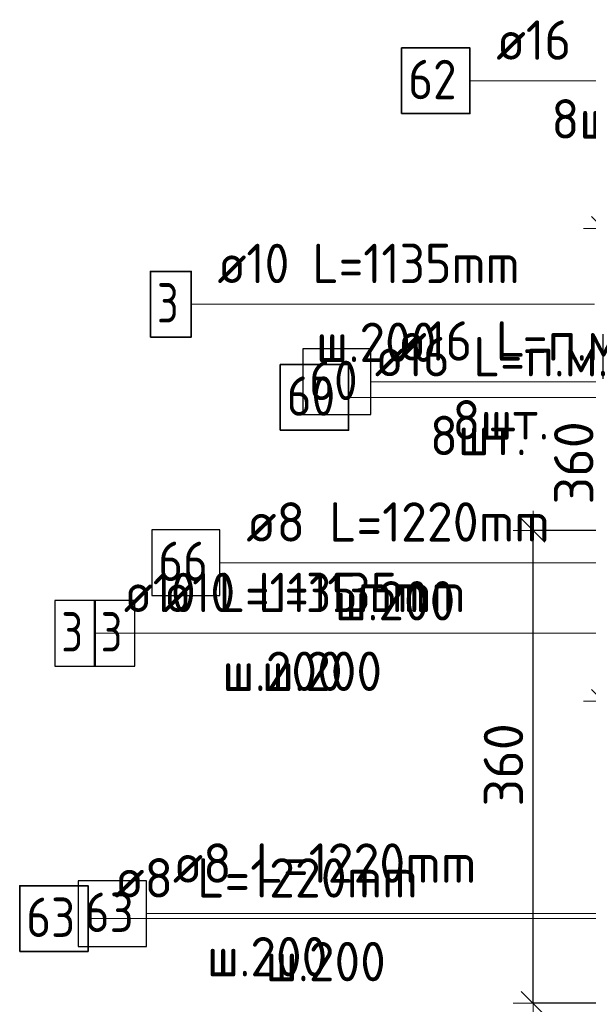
# Model space of a CAD drawing. Header units: metres. Extents: x -38 to 114, y -15 to 21.
# Tile 93 of 244: x 71.593 to 72.026, y 1.953 to 2.703. Entities that reach past the tile are written whole.
import ezdxf

# ---------------------------------------------------------------- set-up
doc = ezdxf.new("R2010")
doc.units = ezdxf.units.M
doc.header["$PDMODE"] = 65
for name, color, linetype, lineweight in [('XR$3$Арм.стержн. Арматура края', 96, 'Continuous', 35), ('XR$3$Арм.стержн. Хомут', 240, 'Continuous', 35), ('XR$3$Арм.стержн.горизонт. 1', 180, 'Continuous', 35), ('XR$3$Размерная линия (1)', 7, 'Continuous', 13), ('XR$4$Арм.стержн. Арматура края', 96, 'Continuous', 35), ('XR$4$Арм.стержн. Хомут', 240, 'Continuous', 35), ('XR$4$Арм.стержн.горизонт. 1', 180, 'Continuous', 35), ('XR$4$Размерная линия (1)', 7, 'Continuous', 13), ('XR$6$Арм.стержн. Арматура края', 96, 'Continuous', 35), ('XR$6$Арм.стержн. Хомут', 240, 'Continuous', 35), ('XR$6$Арм.стержн.горизонт. 1', 180, 'Continuous', 35), ('XR$6$Размерная линия (1)', 7, 'Continuous', 13)]:
    doc.layers.add(name, color=color, linetype=linetype, lineweight=lineweight)
doc.styles.add('ISOCPEUR', font='txt')
doc.dimstyles.new('DIMSTYLE_24', dxfattribs={"dimtxt": 0.03, "dimasz": 0.03, "dimexe": 0, "dimexo": 0, "dimgap": 0.015, "dimtad": 2, "dimdec": 0, "dimlfac": 1000, "dimrnd": 5, "dimzin": 12, "dimdsep": 46, "dimtxsty": 'ISOCPEUR', "dimblk1": 'ALL_ML_STRICH', "dimblk2": 'ALL_ML_STRICH', "dimsah": 1, "dimcen": 0, "dimclrd": 7, "dimclre": 256, "dimclrt": 7, "dimadec": 0, "dimazin": 0, "dimtfac": 1, "dimtdec": 0, "dimtix": 1, "dimtmove": 2, "dimatfit": 3, "dimfxl": 0, "dimtzin": 0, "dimlwd": 0, "dimlwe": -3, "dimarcsym": 0})

# ---------------------------------------------------------------- blocks, each defined once
blk = doc.blocks.new('ALL_ML_STRICH')
at = {"color": 0, "linetype": 'ByBlock', "lineweight": -2}
for p, q in [((0, -0.5), (0, 0.5)), ((-0.3, -0.3), (0.3, 0.3)), ((-1, 0), (0.5, 0))]:
    blk.add_line(p, q, dxfattribs=at)
blk = doc.blocks.new('*D247')
at = {"layer": 'DEFPOINTS', "color": 7, "linetype": 'Continuous', "lineweight": 13, "transparency": 33554687}
for p in [(72.17211, 2.54403), (72.03736, 2.18403), (72.17211, 2.18403)]:
    blk.add_point(p, dxfattribs=at)
at = {"layer": 'XR$3$Размерная линия (1)', "color": 9, "linetype": 'Continuous', "lineweight": -2, "true_color": 0xc7c7c7, "transparency": 33554687}
for p, q in [((72.15211, 2.54403), (72.03736, 2.54403)), ((72.15211, 2.18403), (72.03736, 2.18403))]:
    blk.add_line(p, q, dxfattribs=at)
at = {"layer": 'XR$3$Размерная линия (1)', "color": 7, "linetype": 'Continuous', "lineweight": -2, "transparency": 33554687}
blk.add_line((72.03736, 2.18403), (72.03736, 2.54403), dxfattribs=at)
at = {"layer": 'XR$3$Размерная линия (1)', "color": 7, "linetype": 'Continuous', "lineweight": 13, "transparency": 33554687, "xscale": 0.03, "yscale": 0.03, "zscale": 0.03}
for p, rotation in [((72.03736, 2.54403), 90), ((72.03736, 2.18403), 270)]:
    blk.add_blockref('ALL_ML_STRICH', p, dxfattribs=dict(at, rotation=rotation))
at = {"layer": 'XR$3$Размерная линия (1)', "color": 7, "linetype": 'Continuous', "lineweight": 13, "transparency": 33554687, "insert": (72.01486, 2.36553), "char_height": 0.03, "width": 0.09, "attachment_point": 5, "rotation": 90, "style": 'ISOCPEUR'}
blk.add_mtext('\\A1;{360}', dxfattribs=at)
blk = doc.blocks.new('*D553')
at = {"layer": 'DEFPOINTS', "color": 7, "linetype": 'Continuous', "lineweight": 13, "transparency": 33554687}
for p in [(72.11861, 2.31411), (71.98386, 1.95411), (72.11861, 1.95411)]:
    blk.add_point(p, dxfattribs=at)
at = {"layer": 'XR$4$Размерная линия (1)', "color": 9, "linetype": 'Continuous', "lineweight": -2, "true_color": 0xc7c7c7, "transparency": 33554687}
for p, q in [((72.09861, 2.31411), (71.98386, 2.31411)), ((72.09861, 1.95411), (71.98386, 1.95411))]:
    blk.add_line(p, q, dxfattribs=at)
at = {"layer": 'XR$4$Размерная линия (1)', "color": 7, "linetype": 'Continuous', "lineweight": -2, "transparency": 33554687}
blk.add_line((71.98386, 1.95411), (71.98386, 2.31411), dxfattribs=at)
at = {"layer": 'XR$4$Размерная линия (1)', "color": 7, "linetype": 'Continuous', "lineweight": 13, "transparency": 33554687, "xscale": 0.03, "yscale": 0.03, "zscale": 0.03}
for p, rotation in [((71.98386, 2.31411), 90), ((71.98386, 1.95411), 270)]:
    blk.add_blockref('ALL_ML_STRICH', p, dxfattribs=dict(at, rotation=rotation))
at = {"layer": 'XR$4$Размерная линия (1)', "color": 7, "linetype": 'Continuous', "lineweight": 13, "transparency": 33554687, "insert": (71.96136, 2.13561), "char_height": 0.03, "width": 0.09, "attachment_point": 5, "rotation": 90, "style": 'ISOCPEUR'}
blk.add_mtext('\\A1;{360}', dxfattribs=at)
blk = doc.blocks.new('*D859')
at = {"layer": 'DEFPOINTS', "color": 7, "linetype": 'Continuous', "lineweight": 13, "transparency": 33554687}
for p in [(72.11861, 2.31411), (71.98386, 1.95411), (72.11861, 1.95411)]:
    blk.add_point(p, dxfattribs=at)
at = {"layer": 'XR$6$Размерная линия (1)', "color": 9, "linetype": 'Continuous', "lineweight": -2, "true_color": 0xc7c7c7, "transparency": 33554687}
for p, q in [((72.09861, 2.31411), (71.98386, 2.31411)), ((72.09861, 1.95411), (71.98386, 1.95411))]:
    blk.add_line(p, q, dxfattribs=at)
at = {"layer": 'XR$6$Размерная линия (1)', "color": 7, "linetype": 'Continuous', "lineweight": -2, "transparency": 33554687}
blk.add_line((71.98386, 1.95411), (71.98386, 2.31411), dxfattribs=at)
at = {"layer": 'XR$6$Размерная линия (1)', "color": 7, "linetype": 'Continuous', "lineweight": 13, "transparency": 33554687, "xscale": 0.03, "yscale": 0.03, "zscale": 0.03}
for p, rotation in [((71.98386, 2.31411), 90), ((71.98386, 1.95411), 270)]:
    blk.add_blockref('ALL_ML_STRICH', p, dxfattribs=dict(at, rotation=rotation))
at = {"layer": 'XR$6$Размерная линия (1)', "color": 7, "linetype": 'Continuous', "lineweight": 13, "transparency": 33554687, "insert": (71.96136, 2.13561), "char_height": 0.03, "width": 0.09, "attachment_point": 5, "rotation": 90, "style": 'ISOCPEUR'}
blk.add_mtext('\\A1;{360}', dxfattribs=at)

msp = doc.modelspace()

# ---------------------------------------------------------------- linework, layer by layer
at = {"layer": 'XR$3$Арм.стержн. Арматура края', "color": 7, "linetype": 'Continuous', "lineweight": 13, "transparency": 33554687}
msp.add_line((71.72365, 2.48637), (72.03065, 2.48637), dxfattribs=at)
at = {"layer": 'XR$3$Арм.стержн. Арматура края', "color": 7, "linetype": 'Continuous', "lineweight": 35, "transparency": 33554687}
msp.add_lwpolyline([(71.69265, 2.46137), (71.72365, 2.46137), (71.72365, 2.51137), (71.69265, 2.51137), (71.69265, 2.46137)], dxfattribs=at)
at = {"layer": 'XR$3$Арм.стержн. Хомут', "color": 7, "linetype": 'Continuous', "lineweight": 13, "transparency": 33554687}
msp.add_line((71.74558, 2.28956), (72.03758, 2.28956), dxfattribs=at)
at = {"layer": 'XR$3$Арм.стержн. Хомут', "color": 7, "linetype": 'Continuous', "lineweight": 25, "transparency": 33554687}
msp.add_lwpolyline([(71.69358, 2.26456), (71.74558, 2.26456), (71.74558, 2.31456), (71.69358, 2.31456), (71.69358, 2.26456)], dxfattribs=at)
at = {"layer": 'XR$3$Арм.стержн.горизонт. 1', "color": 7, "linetype": 'Continuous', "lineweight": 13, "transparency": 33554687}
msp.add_line((71.93584, 2.65643), (72.16184, 2.65643), dxfattribs=at)
at = {"layer": 'XR$3$Арм.стержн.горизонт. 1', "color": 7, "linetype": 'Continuous', "lineweight": 35, "transparency": 33554687}
msp.add_lwpolyline([(71.88384, 2.63143), (71.93584, 2.63143), (71.93584, 2.68143), (71.88384, 2.68143), (71.88384, 2.63143)], dxfattribs=at)
at = {"layer": 'XR$4$Арм.стержн. Арматура края', "color": 7, "linetype": 'Continuous', "lineweight": 13, "transparency": 33554687}
for p, q in [((71.65085, 2.23588), (72.02085, 2.23588)), ((72.02085, 2.23588), (72.14365, 2.23588)), ((72.02085, 2.23588), (72.14365, 2.23588))]:
    msp.add_line(p, q, dxfattribs=at)
at = {"layer": 'XR$4$Арм.стержн. Арматура края', "color": 7, "linetype": 'Continuous', "lineweight": 25, "transparency": 33554687}
msp.add_lwpolyline([(71.61985, 2.21088), (71.65085, 2.21088), (71.65085, 2.26088), (71.61985, 2.26088), (71.61985, 2.21088)], dxfattribs=at)
at = {"layer": 'XR$4$Арм.стержн. Хомут', "color": 7, "linetype": 'Continuous', "lineweight": 13, "transparency": 33554687}
for p, q in [((71.64512, 2.01858), (72.00312, 2.01858)), ((72.00312, 2.01858), (72.14664, 2.01858))]:
    msp.add_line(p, q, dxfattribs=at)
at = {"layer": 'XR$4$Арм.стержн. Хомут', "color": 7, "linetype": 'Continuous', "lineweight": 35, "transparency": 33554687}
msp.add_lwpolyline([(71.59312, 1.99358), (71.64512, 1.99358), (71.64512, 2.04358), (71.59312, 2.04358), (71.59312, 1.99358)], dxfattribs=at)
at = {"layer": 'XR$4$Арм.стержн.горизонт. 1', "color": 7, "linetype": 'Continuous', "lineweight": 13, "transparency": 33554687}
msp.add_line((71.84342, 2.4154), (72.12942, 2.4154), dxfattribs=at)
at = {"layer": 'XR$4$Арм.стержн.горизонт. 1', "color": 7, "linetype": 'Continuous', "lineweight": 35, "transparency": 33554687}
msp.add_lwpolyline([(71.79142, 2.3904), (71.84342, 2.3904), (71.84342, 2.4404), (71.79142, 2.4404), (71.79142, 2.3904)], dxfattribs=at)
at = {"layer": 'XR$6$Арм.стержн. Арматура края', "color": 7, "linetype": 'Continuous', "lineweight": 13, "transparency": 33554687}
for p, q in [((71.68085, 2.23588), (72.02085, 2.23588)), ((72.02085, 2.23588), (72.14365, 2.23588)), ((72.02085, 2.23588), (72.14365, 2.23588))]:
    msp.add_line(p, q, dxfattribs=at)
at = {"layer": 'XR$6$Арм.стержн. Арматура края', "color": 7, "linetype": 'Continuous', "lineweight": 25, "transparency": 33554687}
msp.add_lwpolyline([(71.64985, 2.21088), (71.68085, 2.21088), (71.68085, 2.26088), (71.64985, 2.26088), (71.64985, 2.21088)], dxfattribs=at)
at = {"layer": 'XR$6$Арм.стержн. Хомут', "color": 7, "linetype": 'Continuous', "lineweight": 13, "transparency": 33554687}
for p, q in [((71.68969, 2.02236), (71.98769, 2.02236)), ((71.98769, 2.02236), (72.14664, 2.02236))]:
    msp.add_line(p, q, dxfattribs=at)
at = {"layer": 'XR$6$Арм.стержн. Хомут', "color": 7, "linetype": 'Continuous', "lineweight": 25, "transparency": 33554687}
msp.add_lwpolyline([(71.63769, 1.99736), (71.68969, 1.99736), (71.68969, 2.04736), (71.63769, 2.04736), (71.63769, 1.99736)], dxfattribs=at)
at = {"layer": 'XR$6$Арм.стержн.горизонт. 1', "color": 7, "linetype": 'Continuous', "lineweight": 13, "transparency": 33554687}
msp.add_line((71.86052, 2.42732), (72.08652, 2.42732), dxfattribs=at)
at = {"layer": 'XR$6$Арм.стержн.горизонт. 1', "color": 7, "linetype": 'Continuous', "lineweight": 25, "transparency": 33554687}
msp.add_lwpolyline([(71.80852, 2.40232), (71.86052, 2.40232), (71.86052, 2.45232), (71.80852, 2.45232), (71.80852, 2.40232)], dxfattribs=at)

# ---------------------------------------------------------------- texts
at = {"layer": 'XR$3$Арм.стержн. Арматура края', "color": 7, "linetype": 'Continuous', "lineweight": 25, "transparency": 33554687, "char_height": 0.03, "attachment_point": 7, "style": 'ISOCPEUR'}
for s, insert, width in [('\\W0.92;ø10 L=1135mm ', (71.74365, 2.50237), 0.2806693), ('\\W0.78;3', (71.69765, 2.47237), 0.0326407), ('\\W0.95;ш.200 ', (71.81865, 2.44237), 0.1311996)]:
    msp.add_mtext(s, dxfattribs=dict(at, insert=insert, width=width))
at = {"layer": 'XR$3$Арм.стержн. Хомут', "color": 7, "linetype": 'Continuous', "lineweight": 25, "transparency": 33554687, "char_height": 0.03, "attachment_point": 7, "style": 'ISOCPEUR'}
for s, insert, width in [('\\W0.96;ø8 L=1220mm ', (71.76558, 2.30556), 0.2722217), ('\\W0.87;66', (71.69858, 2.27556), 0.0550812), ('\\W0.95;ш.200 ', (71.83308, 2.24556), 0.1311995)]:
    msp.add_mtext(s, dxfattribs=dict(at, insert=insert, width=width))
at = {"layer": 'XR$3$Арм.стержн.горизонт. 1', "color": 7, "linetype": 'Continuous', "lineweight": 25, "transparency": 33554687, "char_height": 0.03, "attachment_point": 7, "style": 'ISOCPEUR'}
for s, insert, width in [('\\W0.94;ø16 L=п.м.', (71.95584, 2.67243), 0.199983), ('\\W0.87;62', (71.88884, 2.64243), 0.0550812), ('\\W0.94;8шт. ', (71.99784, 2.61243), 0.1161286)]:
    msp.add_mtext(s, dxfattribs=dict(at, insert=insert, width=width))
at = {"layer": 'XR$4$Арм.стержн. Арматура края', "color": 7, "linetype": 'Continuous', "lineweight": 25, "transparency": 33554687, "char_height": 0.03, "attachment_point": 7, "style": 'ISOCPEUR'}
for s, insert, width in [('\\W0.92;ø10 L=1135mm ', (71.67235, 2.25188), 0.2806694), ('\\W0.78;3', (71.62485, 2.22188), 0.0326407), ('\\W0.95;ш.200 ', (71.74735, 2.19188), 0.1311996)]:
    msp.add_mtext(s, dxfattribs=dict(at, insert=insert, width=width))
at = {"layer": 'XR$4$Арм.стержн. Хомут', "color": 7, "linetype": 'Continuous', "lineweight": 25, "transparency": 33554687, "char_height": 0.03, "attachment_point": 7, "style": 'ISOCPEUR'}
for s, insert, width in [('\\W0.96;ø8 L=1220mm ', (71.66512, 2.03458), 0.2722217), ('\\W0.87;63', (71.59812, 2.00458), 0.0550812), ('\\W0.95;ш.200 ', (71.73562, 1.97458), 0.1311997)]:
    msp.add_mtext(s, dxfattribs=dict(at, insert=insert, width=width))
at = {"layer": 'XR$4$Арм.стержн.горизонт. 1', "color": 7, "linetype": 'Continuous', "lineweight": 25, "transparency": 33554687, "char_height": 0.03, "attachment_point": 7, "style": 'ISOCPEUR'}
for s, insert, width in [('\\W0.94;ø16 L=п.м.', (71.86342, 2.4314), 0.1999831), ('\\W0.87;60', (71.79642, 2.4014), 0.0550812), ('\\W0.94;8шт. ', (71.90542, 2.3714), 0.1161286)]:
    msp.add_mtext(s, dxfattribs=dict(at, insert=insert, width=width))
at = {"layer": 'XR$6$Арм.стержн. Арматура края', "color": 7, "linetype": 'Continuous', "lineweight": 25, "transparency": 33554687, "char_height": 0.03, "attachment_point": 7, "style": 'ISOCPEUR'}
for s, insert, width in [('\\W0.92;ø10 L=1135mm ', (71.70235, 2.25188), 0.2806692), ('\\W0.78;3', (71.65485, 2.22188), 0.0326407), ('\\W0.95;ш.200 ', (71.77735, 2.19188), 0.1311996)]:
    msp.add_mtext(s, dxfattribs=dict(at, insert=insert, width=width))
at = {"layer": 'XR$6$Арм.стержн. Хомут', "color": 7, "linetype": 'Continuous', "lineweight": 25, "transparency": 33554687, "char_height": 0.03, "attachment_point": 7, "style": 'ISOCPEUR'}
for s, insert, width in [('\\W0.96;ø8 L=1220mm ', (71.70969, 2.04586), 0.2722217), ('\\W0.87;63', (71.64269, 2.00836), 0.0550812), ('\\W0.95;ш.200 ', (71.78019, 1.97086), 0.1311996)]:
    msp.add_mtext(s, dxfattribs=dict(at, insert=insert, width=width))
at = {"layer": 'XR$6$Арм.стержн.горизонт. 1', "color": 7, "linetype": 'Continuous', "lineweight": 25, "transparency": 33554687, "char_height": 0.03, "attachment_point": 7, "style": 'ISOCPEUR'}
for s, insert, width in [('\\W0.94;ø16 L=п.м.', (71.88052, 2.44332), 0.1999831), ('\\W0.87;60', (71.81352, 2.41332), 0.0550812), ('\\W0.94;8шт. ', (71.92252, 2.38332), 0.1161286)]:
    msp.add_mtext(s, dxfattribs=dict(at, insert=insert, width=width))

# ---------------------------------------------------------------- dimensions: what is measured, and where the dimension line sits
at = {"layer": 'XR$3$Размерная линия (1)', "color": 7, "linetype": 'Continuous', "lineweight": 13, "transparency": 33554687}
dim = msp.add_linear_dim(base=(72.03736, 2.54403), p1=(72.15211, 2.18403), p2=(72.15211, 2.54403), angle=90, dimstyle='DIMSTYLE_24', override={"dimpost": '<>', "dimclrd": 7, "dimclre": 9, "dimclrt": 7, "dimlwd": 0, "dimlwe": 65533}, dxfattribs=at)
dim.commit()
dim.dimension.update_dxf_attribs({"geometry": '*D247', "text_midpoint": (72.01486, 2.36553), "dimtype": 160})
at = {"layer": 'XR$4$Размерная линия (1)', "color": 7, "linetype": 'Continuous', "lineweight": 13, "transparency": 33554687}
dim = msp.add_linear_dim(base=(71.98386, 2.31411), p1=(72.09861, 1.95411), p2=(72.09861, 2.31411), angle=90, dimstyle='DIMSTYLE_24', override={"dimpost": '<>', "dimclrd": 7, "dimclre": 9, "dimclrt": 7, "dimlwd": 0, "dimlwe": 65533}, dxfattribs=at)
dim.commit()
dim.dimension.update_dxf_attribs({"geometry": '*D553', "text_midpoint": (71.96136, 2.13561), "dimtype": 160})
at = {"layer": 'XR$6$Размерная линия (1)', "color": 7, "linetype": 'Continuous', "lineweight": 13, "transparency": 33554687}
dim = msp.add_linear_dim(base=(71.98386, 2.31411), p1=(72.09861, 1.95411), p2=(72.09861, 2.31411), angle=90, dimstyle='DIMSTYLE_24', override={"dimpost": '<>', "dimclrd": 7, "dimclre": 9, "dimclrt": 7, "dimlwd": 0, "dimlwe": 65533}, dxfattribs=at)
dim.commit()
dim.dimension.update_dxf_attribs({"geometry": '*D859', "text_midpoint": (71.96136, 2.13561), "dimtype": 160})

doc.saveas('drawing.dxf')
